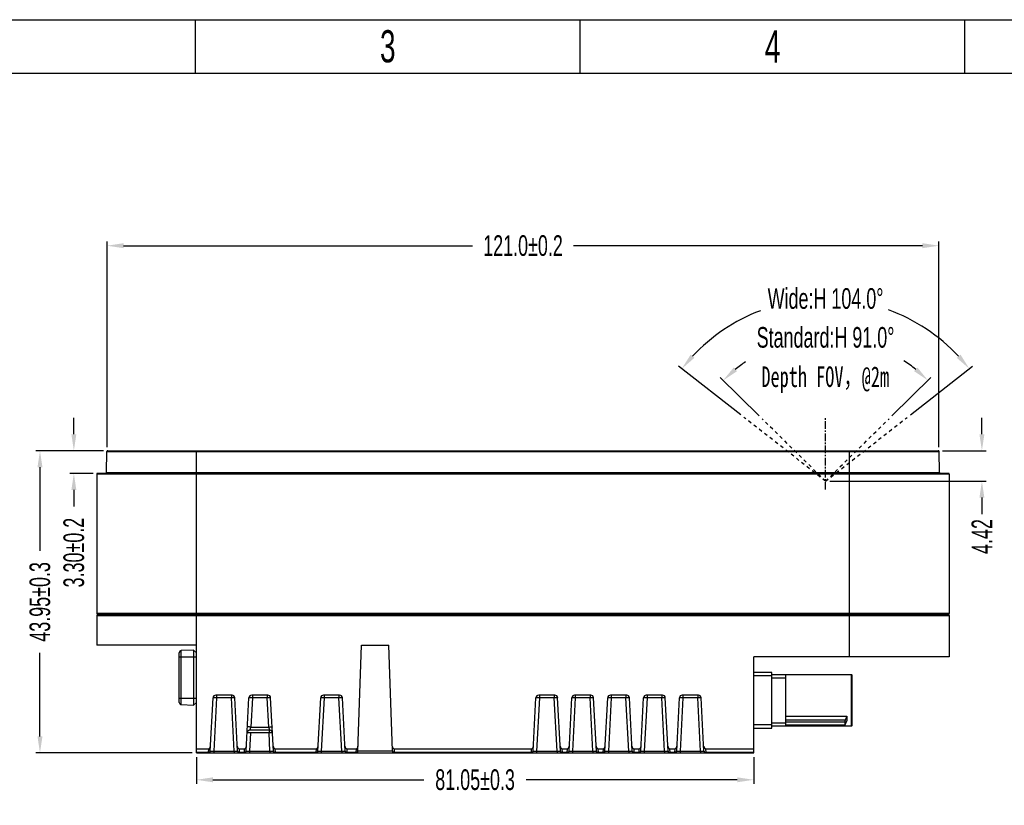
# Model space of a CAD drawing. Header units: millimetres. Extents: x 1249 to 1712, y -37 to 290.
# Tile 4 of 28: x 1343 to 1486, y 176 to 290. Entities that reach past the tile are written whole.
import ezdxf

# ---------------------------------------------------------------- set-up
doc = ezdxf.new("R2010")
doc.units = ezdxf.units.MM
doc.header["$LTSCALE"] = 16.335
doc.header["$PDMODE"] = 3
doc.header["$PDSIZE"] = 8
doc.linetypes.add('CENTER', pattern=[0.6, 0.375, -0.075, 0.075, -0.075])
doc.linetypes.add('DOT', pattern=[0.2, 0.1, -0.1])
doc.layers.get('0').update_dxf_attribs({"linetype": 'CONTINUOUS'})
doc.layers.get('Defpoints').update_dxf_attribs({"linetype": 'CONTINUOUS'})
doc.layers.add('02___PRT_ALL_AXES', color=7, linetype='CONTINUOUS')
doc.layers.add('dim', color=84, linetype='CONTINUOUS', lineweight=9)
doc.styles.get("Standard").update_dxf_attribs({"font": 'txt', "width": 0.65})
doc.dimstyles.get("Standard").update_dxf_attribs({"dimtxt": 2, "dimasz": 1, "dimexe": 0.5, "dimexo": 0.2, "dimtad": 1, "dimtxsty": 'Standard', "dimblk": '_FILLED', "dimblk1": '_FILLED', "dimblk2": '_FILLED', "dimcen": 0.09, "dimazin": 2, "dimtol": 1, "dimtp": 0.01, "dimtm": 0.01, "dimtfac": 1, "dimtofl": 0, "dimtmove": 0, "dimatfit": 3, "dimldrblk": '_FILLED', "dimfxl": 1, "dimtolj": 1, "dimarcsym": 0})

# ---------------------------------------------------------------- blocks, each defined once
blk = doc.blocks.new('_FILLED')
at = {"color": 0, "linetype": 'ByBlock'}
blk.add_solid([(0, 0), (-1, 0.15), (-1, -0.15)], dxfattribs=at)
blk = doc.blocks.new('*D8')
at = {"layer": 'Defpoints', "color": 0}
for p in [(1476.65, 257.59), (1355.65, 227.67), (1476.65, 227.67)]:
    blk.add_point(p, dxfattribs=at)
at = {"layer": 'dim', "color": 0, "lineweight": -2}
for p, q in [((1355.65, 228.27), (1355.65, 258.19)), ((1476.65, 228.27), (1476.65, 258.19)), ((1358.05, 257.59), (1408.82, 257.59)), ((1474.25, 257.59), (1423.48, 257.59))]:
    blk.add_line(p, q, dxfattribs=at)
at = {"layer": 'dim', "color": 0, "lineweight": -2, "xscale": 2.4, "yscale": 2.4, "zscale": 2.4, "rotation": 180}
blk.add_blockref('_FILLED', (1355.65, 257.59), dxfattribs=at)
at = {"layer": 'dim', "color": 0, "lineweight": -2, "xscale": 2.4, "yscale": 2.4, "zscale": 2.4}
blk.add_blockref('_FILLED', (1476.65, 257.59), dxfattribs=at)
at = {"layer": 'dim', "color": 0, "insert": (1416.15, 257.59), "char_height": 3, "attachment_point": 5}
blk.add_mtext('\\A1;121.0%%P0.2', dxfattribs=at)
blk = doc.blocks.new('*D13')
at = {"layer": 'Defpoints', "color": 0}
for p in [(1476.55, 227.77), (1460.15, 223.35), (1482.89, 223.35)]:
    blk.add_point(p, dxfattribs=at)
at = {"layer": 'dim', "color": 0, "lineweight": -2}
for p, q in [((1482.89, 230.17), (1482.89, 232.57)), ((1477.15, 227.77), (1483.49, 227.77)), ((1460.75, 223.35), (1483.49, 223.35)), ((1482.89, 220.95), (1482.89, 218.55))]:
    blk.add_line(p, q, dxfattribs=at)
at = {"layer": 'dim', "color": 0, "lineweight": -2, "xscale": 2.4, "yscale": 2.4, "zscale": 2.4}
for p, rotation in [((1482.89, 227.77), 270), ((1482.89, 223.35), 90)]:
    blk.add_blockref('_FILLED', p, dxfattribs=dict(at, rotation=rotation))
at = {"layer": 'dim', "color": 0, "insert": (1482.89, 215.3), "char_height": 3, "attachment_point": 5, "rotation": 90}
blk.add_mtext('\\A1;4.42', dxfattribs=at)
blk = doc.blocks.new('*D27')
at = {"layer": 'Defpoints', "color": 0}
for p in [(1355.75, 227.77), (1350.83, 224.47), (1354.25, 224.47)]:
    blk.add_point(p, dxfattribs=at)
at = {"layer": 'dim', "color": 0, "lineweight": -2}
for p, q in [((1350.83, 230.17), (1350.83, 232.57)), ((1355.15, 227.77), (1350.23, 227.77)), ((1353.65, 224.47), (1350.23, 224.47)), ((1350.83, 222.07), (1350.83, 219.67))]:
    blk.add_line(p, q, dxfattribs=at)
at = {"layer": 'dim', "color": 0, "lineweight": -2, "xscale": 2.4, "yscale": 2.4, "zscale": 2.4}
for p, rotation in [((1350.83, 227.77), 270), ((1350.83, 224.47), 90)]:
    blk.add_blockref('_FILLED', p, dxfattribs=dict(at, rotation=rotation))
at = {"layer": 'dim', "color": 0, "insert": (1350.83, 212.96), "char_height": 3, "attachment_point": 5, "rotation": 90}
blk.add_mtext('\\A1;3.30%%p0.2', dxfattribs=at)
blk = doc.blocks.new('*D28')
at = {"layer": 'Defpoints', "color": 0}
for p in [(1355.75, 227.77), (1345.9, 183.82), (1368.65, 183.82)]:
    blk.add_point(p, dxfattribs=at)
at = {"layer": 'dim', "color": 0, "lineweight": -2}
for p, q in [((1355.15, 227.77), (1345.3, 227.77)), ((1345.9, 225.37), (1345.9, 213.23)), ((1345.9, 186.22), (1345.9, 198.36)), ((1368.05, 183.82), (1345.3, 183.82))]:
    blk.add_line(p, q, dxfattribs=at)
at = {"layer": 'dim', "color": 0, "lineweight": -2, "xscale": 2.4, "yscale": 2.4, "zscale": 2.4}
for p, rotation in [((1345.9, 227.77), 90), ((1345.9, 183.82), 270)]:
    blk.add_blockref('_FILLED', p, dxfattribs=dict(at, rotation=rotation))
at = {"layer": 'dim', "color": 0, "insert": (1345.9, 205.79), "char_height": 3, "attachment_point": 5, "rotation": 90}
blk.add_mtext('\\A1;43.95%%p0.3', dxfattribs=at)
blk = doc.blocks.new('*D29')
at = {"layer": 'Defpoints', "color": 0}
for p in [(1368.65, 183.82), (1449.7, 183.82), (1449.7, 179.92)]:
    blk.add_point(p, dxfattribs=at)
at = {"layer": 'dim', "color": 0, "lineweight": -2}
for p, q in [((1368.65, 183.22), (1368.65, 179.32)), ((1449.7, 183.22), (1449.7, 179.32)), ((1371.05, 179.92), (1401.75, 179.92)), ((1447.3, 179.92), (1416.6, 179.92))]:
    blk.add_line(p, q, dxfattribs=at)
at = {"layer": 'dim', "color": 0, "lineweight": -2, "xscale": 2.4, "yscale": 2.4, "zscale": 2.4, "rotation": 180}
blk.add_blockref('_FILLED', (1368.65, 179.92), dxfattribs=at)
at = {"layer": 'dim', "color": 0, "lineweight": -2, "xscale": 2.4, "yscale": 2.4, "zscale": 2.4}
blk.add_blockref('_FILLED', (1449.7, 179.92), dxfattribs=at)
at = {"layer": 'dim', "color": 0, "insert": (1409.18, 179.92), "char_height": 3, "attachment_point": 5}
blk.add_mtext('\\A1;81.05%%p0.3', dxfattribs=at)
blk = doc.blocks.new('*D32')
at = {"layer": 'Defpoints', "color": 0}
for p in [(1465.62, 243.51), (1450.92, 232.42), (1469.38, 232.42), (1460.15, 223.35), (1460.15, 223.35)]:
    blk.add_point(p, dxfattribs=at)
at = {"layer": 'dim', "color": 0, "lineweight": -2}
for p, q in [((1450.49, 232.84), (1444.82, 238.41)), ((1469.81, 232.84), (1475.48, 238.41))]:
    blk.add_line(p, q, dxfattribs=at)
for start, end in [(123.8056, 128.9147), (51.0853, 56.9818)]:
    blk.add_arc((1460.15, 223.35), 20.89, start, end, dxfattribs=at)
at = {"layer": 'dim', "color": 0, "lineweight": -2, "xscale": 2.4, "yscale": 2.4, "zscale": 2.4}
for p, rotation in [((1445.25, 237.99), 222.2073516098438), ((1475.05, 237.99), 317.7926483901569)]:
    blk.add_blockref('_FILLED', p, dxfattribs=dict(at, rotation=rotation))
at = {"layer": 'dim', "color": 0, "insert": (1460.15, 244.24), "char_height": 3, "attachment_point": 5}
blk.add_mtext('Standard:H \\A1;91.0%%d', dxfattribs=at)
blk = doc.blocks.new('*D85')
at = {"layer": 'Defpoints', "color": 0}
for p in [(1468.06, 248.69), (1448.29, 232.62), (1472.01, 232.62), (1460.15, 223.35), (1460.15, 223.35)]:
    blk.add_point(p, dxfattribs=at)
at = {"layer": 'dim', "color": 0, "lineweight": -2}
for p, q in [((1447.82, 232.99), (1438.76, 240.06)), ((1472.49, 232.99), (1481.54, 240.06))]:
    blk.add_line(p, q, dxfattribs=at)
for start, end in [(110.9359, 136.8171), (43.1829, 69.8426)]:
    blk.add_arc((1460.15, 223.35), 26.54, start, end, dxfattribs=at)
at = {"layer": 'dim', "color": 0, "lineweight": -2, "xscale": 2.4, "yscale": 2.4, "zscale": 2.4}
for p, rotation in [((1439.24, 239.69), 229.4085722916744), ((1481.07, 239.69), 310.5914277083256)]:
    blk.add_blockref('_FILLED', p, dxfattribs=dict(at, rotation=rotation))
at = {"layer": 'dim', "color": 0, "insert": (1460.15, 249.89), "char_height": 3, "attachment_point": 5}
blk.add_mtext('Wide:H \\A1;104.0%%d', dxfattribs=at)

msp = doc.modelspace()

# ---------------------------------------------------------------- linework, layer by layer
for p, q in [((1368.499, 282.656), (1368.499, 290.456)), ((1424.464, 282.656), (1424.464, 290.456)), ((1480.429, 282.656), (1480.429, 290.456)), ((1256.569, 282.656), (1704.289, 282.656))]:
    msp.add_line(p, q)
at = {"color": 6, "linetype": 'DOT', "ltscale": 0.3}
for q in [(1448.289, 232.617), (1450.919, 232.422), (1472.013, 232.617), (1469.383, 232.422)]:
    msp.add_line((1460.151, 223.35), q, dxfattribs=at)
at = {"color": 7, "linetype": 'Continuous'}
for p, q in [((1355.748, 227.77), (1476.553, 227.77)), ((1355.568, 224.616), (1355.648, 227.672)), ((1476.733, 224.616), (1476.653, 227.672)), ((1354.151, 224.37), (1354.151, 204.12)), ((1478.051, 224.47), (1354.251, 224.47)), ((1478.151, 224.37), (1478.151, 204.12)), ((1354.151, 203.82), (1354.151, 199.52)), ((1478.001, 203.97), (1354.301, 203.97)), ((1478.151, 203.82), (1478.151, 197.82)), ((1368.651, 199.52), (1354.151, 199.52)), ((1368.651, 183.82), (1368.651, 199.52)), ((1392.145, 184.109), (1392.683, 199.52)), ((1392.683, 199.52), (1396.619, 199.52)), ((1397.157, 184.109), (1396.619, 199.52)), ((1366.151, 191.157), (1366.151, 198.403)), ((1368.251, 198.766), (1366.44, 198.703)), ((1368.251, 198.766), (1368.251, 190.794)), ((1368.651, 198.38), (1368.251, 198.766)), ((1478.151, 197.82), (1449.701, 197.82)), ((1449.701, 183.82), (1449.701, 197.82)), ((1452.351, 195.52), (1449.701, 195.52)), ((1452.351, 195.02), (1449.701, 195.02)), ((1452.351, 187.42), (1452.351, 195.52)), ((1452.351, 195.22), (1463.931, 195.22)), ((1454.351, 187.72), (1454.351, 195.22)), ((1464.031, 195.12), (1463.931, 195.22)), ((1463.931, 187.72), (1463.931, 195.22)), ((1464.031, 187.82), (1464.031, 195.12)), ((1454.351, 194.72), (1452.351, 194.72)), ((1373.831, 192.22), (1371.471, 192.22)), ((1379.049, 192.22), (1376.689, 192.22)), ((1389.485, 192.22), (1387.124, 192.22)), ((1420.792, 192.22), (1418.431, 192.22)), ((1426.01, 192.22), (1423.649, 192.22)), ((1431.227, 192.22), (1428.867, 192.22)), ((1436.445, 192.22), (1434.085, 192.22)), ((1441.663, 192.22), (1439.303, 192.22)), ((1366.44, 190.857), (1368.251, 190.794)), ((1368.651, 191.18), (1368.251, 190.794)), ((1370.666, 184.104), (1371.071, 191.841)), ((1374.636, 184.104), (1374.23, 191.841)), ((1375.884, 184.104), (1376.289, 191.841)), ((1379.854, 184.104), (1379.448, 191.841)), ((1386.319, 184.104), (1386.725, 191.841)), ((1390.29, 184.104), (1389.884, 191.841)), ((1417.626, 184.104), (1418.032, 191.841)), ((1421.597, 184.104), (1421.191, 191.841)), ((1422.844, 184.104), (1423.25, 191.841)), ((1426.815, 184.104), (1426.409, 191.841)), ((1428.062, 184.104), (1428.468, 191.841)), ((1432.032, 184.104), (1431.627, 191.841)), ((1433.28, 184.104), (1433.685, 191.841)), ((1437.25, 184.104), (1436.845, 191.841)), ((1438.498, 184.104), (1438.903, 191.841)), ((1442.468, 184.104), (1442.063, 191.841)), ((1454.351, 189.195), (1463.231, 189.195)), ((1463.231, 189.195), (1463.012, 188.613)), ((1463.231, 189.195), (1463.231, 188.488)), ((1452.351, 187.92), (1449.701, 187.92)), ((1452.351, 188.22), (1454.351, 188.22)), ((1463.931, 187.72), (1452.351, 187.72)), ((1462.976, 187.847), (1454.351, 187.847)), ((1462.963, 188.34), (1462.963, 187.897)), ((1463.012, 187.906), (1463.231, 188.488)), ((1464.031, 187.82), (1463.931, 187.72)), ((1379.316, 187.12), (1376.421, 187.12)), ((1449.701, 187.42), (1452.351, 187.42)), ((1368.651, 184.42), (1370.393, 184.42)), ((1368.651, 183.82), (1449.701, 183.82)), ((1374.909, 184.42), (1375.611, 184.42)), ((1380.127, 184.42), (1386.047, 184.42)), ((1390.562, 184.42), (1391.863, 184.42)), ((1397.439, 184.42), (1417.354, 184.42)), ((1421.869, 184.42), (1422.572, 184.42)), ((1427.087, 184.42), (1427.789, 184.42)), ((1432.305, 184.42), (1433.007, 184.42)), ((1437.523, 184.42), (1438.225, 184.42)), ((1442.741, 184.42), (1449.701, 184.42))]:
    msp.add_line(p, q, dxfattribs=at)
at = {"color": 9, "linetype": 'Continuous'}
for p, q in [((1368.651, 199.52), (1368.651, 227.77)), ((1463.651, 197.82), (1463.651, 227.77)), ((1355.648, 227.672), (1476.653, 227.672)), ((1478.151, 224.37), (1354.151, 224.37)), ((1355.568, 224.616), (1476.733, 224.616)), ((1478.151, 204.12), (1354.151, 204.12)), ((1354.151, 203.82), (1478.151, 203.82)), ((1366.151, 197.78), (1368.651, 197.78)), ((1366.44, 190.857), (1366.44, 198.703)), ((1371.571, 192.22), (1371.571, 191.841)), ((1373.731, 192.22), (1373.731, 191.841)), ((1376.788, 192.22), (1376.788, 191.841)), ((1378.949, 192.22), (1378.949, 191.841)), ((1387.224, 192.22), (1387.224, 191.841)), ((1389.385, 192.22), (1389.385, 191.841)), ((1418.531, 192.22), (1418.531, 191.841)), ((1420.692, 192.22), (1420.692, 191.841)), ((1423.749, 192.22), (1423.749, 191.841)), ((1425.91, 192.22), (1425.91, 191.841)), ((1428.967, 192.22), (1428.967, 191.841)), ((1431.128, 192.22), (1431.128, 191.841)), ((1434.185, 192.22), (1434.185, 191.841)), ((1436.345, 192.22), (1436.345, 191.841)), ((1439.403, 192.22), (1439.403, 191.841)), ((1441.563, 192.22), (1441.563, 191.841)), ((1366.151, 191.78), (1368.651, 191.78)), ((1371.571, 191.841), (1371.165, 184.104)), ((1373.731, 191.841), (1371.571, 191.841)), ((1374.137, 184.104), (1373.731, 191.841)), ((1376.788, 191.841), (1376.566, 187.594)), ((1378.949, 191.841), (1376.788, 191.841)), ((1379.172, 187.594), (1378.949, 191.841)), ((1387.224, 191.841), (1386.819, 184.104)), ((1389.385, 191.841), (1387.224, 191.841)), ((1389.79, 184.104), (1389.385, 191.841)), ((1418.531, 191.841), (1418.126, 184.104)), ((1420.692, 191.841), (1418.531, 191.841)), ((1421.097, 184.104), (1420.692, 191.841)), ((1423.749, 191.841), (1423.344, 184.104)), ((1425.91, 191.841), (1423.749, 191.841)), ((1426.315, 184.104), (1425.91, 191.841)), ((1428.967, 191.841), (1428.561, 184.104)), ((1431.128, 191.841), (1428.967, 191.841)), ((1431.533, 184.104), (1431.128, 191.841)), ((1434.185, 191.841), (1433.779, 184.104)), ((1436.345, 191.841), (1434.185, 191.841)), ((1436.751, 184.104), (1436.345, 191.841)), ((1439.403, 191.841), (1438.997, 184.104)), ((1441.563, 191.841), (1439.403, 191.841)), ((1441.969, 184.104), (1441.563, 191.841)), ((1376.566, 187.594), (1379.172, 187.594)), ((1463.012, 188.613), (1454.351, 188.613)), ((1454.351, 188.34), (1462.963, 188.34)), ((1454.351, 187.897), (1462.963, 187.897)), ((1376.521, 186.741), (1376.383, 184.104)), ((1379.216, 186.741), (1376.521, 186.741)), ((1379.216, 187.12), (1379.216, 186.741)), ((1379.354, 184.104), (1379.216, 186.741)), ((1370.366, 183.908), (1368.651, 183.908)), ((1370.393, 184.42), (1370.366, 183.908)), ((1370.366, 183.908), (1370.366, 183.82)), ((1371.165, 184.104), (1371.165, 183.82)), ((1371.165, 184.104), (1374.137, 184.104)), ((1374.137, 184.104), (1374.137, 183.82)), ((1374.936, 183.908), (1374.909, 184.42)), ((1374.936, 183.82), (1374.936, 183.908)), ((1375.584, 183.908), (1374.936, 183.908)), ((1375.611, 184.42), (1375.584, 183.908)), ((1375.584, 183.908), (1375.584, 183.82)), ((1376.383, 184.104), (1376.383, 183.82)), ((1376.383, 184.104), (1379.354, 184.104)), ((1379.354, 184.104), (1379.354, 183.82)), ((1380.153, 183.908), (1380.127, 184.42)), ((1380.153, 183.82), (1380.153, 183.908)), ((1386.02, 183.908), (1380.153, 183.908)), ((1386.047, 184.42), (1386.02, 183.908)), ((1386.02, 183.908), (1386.02, 183.82)), ((1386.819, 184.104), (1386.819, 183.82)), ((1386.819, 184.104), (1389.79, 184.104)), ((1389.79, 184.104), (1389.79, 183.82)), ((1390.589, 183.908), (1390.562, 184.42)), ((1390.589, 183.82), (1390.589, 183.908)), ((1391.845, 183.908), (1390.589, 183.908)), ((1391.863, 184.42), (1391.845, 183.908)), ((1391.845, 183.908), (1391.845, 183.82)), ((1392.145, 184.109), (1397.157, 184.109)), ((1397.457, 183.908), (1397.439, 184.42)), ((1397.457, 183.82), (1397.457, 183.908)), ((1417.327, 183.908), (1397.457, 183.908)), ((1417.354, 184.42), (1417.327, 183.908)), ((1417.327, 183.908), (1417.327, 183.82)), ((1418.126, 184.104), (1421.097, 184.104)), ((1418.126, 184.104), (1418.126, 183.82)), ((1421.097, 184.104), (1421.097, 183.82)), ((1421.896, 183.908), (1421.869, 184.42)), ((1422.545, 183.908), (1421.896, 183.908)), ((1421.896, 183.82), (1421.896, 183.908)), ((1422.572, 184.42), (1422.545, 183.908)), ((1422.545, 183.908), (1422.545, 183.82)), ((1423.344, 184.104), (1426.315, 184.104)), ((1423.344, 184.104), (1423.344, 183.82)), ((1426.315, 184.104), (1426.315, 183.82)), ((1427.114, 183.908), (1427.087, 184.42)), ((1427.763, 183.908), (1427.114, 183.908)), ((1427.114, 183.82), (1427.114, 183.908)), ((1427.789, 184.42), (1427.763, 183.908)), ((1427.763, 183.908), (1427.763, 183.82)), ((1428.561, 184.104), (1431.533, 184.104)), ((1428.561, 184.104), (1428.561, 183.82)), ((1431.533, 184.104), (1431.533, 183.82)), ((1432.332, 183.908), (1432.305, 184.42)), ((1432.98, 183.908), (1432.332, 183.908)), ((1432.332, 183.82), (1432.332, 183.908)), ((1433.007, 184.42), (1432.98, 183.908)), ((1432.98, 183.908), (1432.98, 183.82)), ((1433.779, 184.104), (1436.751, 184.104)), ((1433.779, 184.104), (1433.779, 183.82)), ((1436.751, 184.104), (1436.751, 183.82)), ((1437.55, 183.908), (1437.523, 184.42)), ((1438.198, 183.908), (1437.55, 183.908)), ((1437.55, 183.82), (1437.55, 183.908)), ((1438.225, 184.42), (1438.198, 183.908)), ((1438.198, 183.908), (1438.198, 183.82)), ((1438.997, 184.104), (1441.969, 184.104)), ((1438.997, 184.104), (1438.997, 183.82)), ((1441.969, 184.104), (1441.969, 183.82)), ((1442.768, 183.908), (1442.741, 184.42)), ((1449.701, 183.908), (1442.768, 183.908)), ((1442.768, 183.82), (1442.768, 183.908))]:
    msp.add_line(p, q, dxfattribs=at)
msp.add_lwpolyline([(1248.769, 290.456), (1712.089, 290.456), (1712.089, -37.144), (1248.769, -37.144)], close=True)
at = {"color": 7, "linetype": 'Continuous'}
for centre, radius, start, end in [((1355.748, 227.67), 0.1, 90, 178.5), ((1476.553, 227.67), 0.1, 1.5, 90), ((1354.251, 224.37), 0.1, 90, 180), ((1355.418, 224.62), 0.15, 270, 358.5), ((1476.883, 224.62), 0.15, 181.5, 270), ((1478.051, 224.37), 0.1, 0, 90), ((1354.301, 204.12), 0.15, 180, 270), ((1354.301, 203.82), 0.15, 90, 180), ((1478.001, 204.12), 0.15, 270, 0), ((1478.001, 203.82), 0.15, 0, 90), ((1366.451, 198.403), 0.3, 92, 180), ((1371.471, 191.82), 0.4, 90, 177), ((1373.831, 191.82), 0.4, 3, 90), ((1376.689, 191.82), 0.4, 90, 177), ((1379.049, 191.82), 0.4, 3, 90), ((1387.124, 191.82), 0.4, 90, 177), ((1389.485, 191.82), 0.4, 3, 90), ((1418.431, 191.82), 0.4, 90, 177), ((1420.792, 191.82), 0.4, 3, 90), ((1423.649, 191.82), 0.4, 90, 177), ((1426.01, 191.82), 0.4, 3, 90), ((1428.867, 191.82), 0.4, 90, 177), ((1431.227, 191.82), 0.4, 3, 90), ((1434.085, 191.82), 0.4, 90, 177), ((1436.445, 191.82), 0.4, 3, 90), ((1439.303, 191.82), 0.4, 90, 177), ((1441.663, 191.82), 0.4, 3, 90), ((1366.451, 191.157), 0.3, 180, 268), ((1376.421, 186.72), 0.4, 90, 177), ((1379.316, 186.72), 0.4, 3, 90), ((1370.366, 184.12), 0.3, 270, 357), ((1374.936, 184.12), 0.3, 183, 270), ((1375.584, 184.12), 0.3, 270, 357), ((1380.153, 184.12), 0.3, 183, 270), ((1386.02, 184.12), 0.3, 270, 357), ((1390.589, 184.12), 0.3, 183, 270), ((1391.845, 184.12), 0.3, 270, 358), ((1397.457, 184.12), 0.3, 182, 270), ((1417.327, 184.12), 0.3, 270, 357), ((1421.896, 184.12), 0.3, 183, 270), ((1422.545, 184.12), 0.3, 270, 357), ((1427.114, 184.12), 0.3, 183, 270), ((1427.763, 184.12), 0.3, 270, 357), ((1432.332, 184.12), 0.3, 183, 270), ((1432.98, 184.12), 0.3, 270, 357), ((1437.55, 184.12), 0.3, 183, 270), ((1438.198, 184.12), 0.3, 270, 357), ((1442.768, 184.12), 0.3, 183, 270)]:
    msp.add_arc(centre, radius, start, end, dxfattribs=at)
for centre, major_axis, ratio, start_param, end_param in [((1370.404, 184.844), (-0.022, -0.424), 0.7066218, 0.0370156, 1.5707963), ((1374.898, 184.844), (-0.022, 0.424), 0.7066218, 1.5707963, 3.1045771), ((1375.622, 184.844), (-0.022, -0.424), 0.7066218, 0.0370156, 1.5707963), ((1380.115, 184.844), (-0.022, 0.424), 0.7066218, 1.5707963, 3.1045771), ((1386.058, 184.844), (-0.022, -0.424), 0.7066218, 0.0370156, 1.5707963), ((1390.551, 184.844), (-0.022, 0.424), 0.7066218, 1.5707963, 3.1045771), ((1391.87, 184.844), (-0.015, -0.424), 0.7068913, 0.0246802, 1.5707963), ((1397.432, 184.844), (-0.015, 0.424), 0.7068913, 1.5707963, 3.1169125), ((1417.365, 184.844), (-0.022, -0.424), 0.7066218, 0.0370156, 1.5707963), ((1421.858, 184.844), (-0.022, 0.424), 0.7066218, 1.5707963, 3.1045771), ((1422.583, 184.844), (-0.022, -0.424), 0.7066218, 0.0370156, 1.5707963), ((1427.076, 184.844), (-0.022, 0.424), 0.7066218, 1.5707963, 3.1045771), ((1427.801, 184.844), (-0.022, -0.424), 0.7066218, 0.0370156, 1.5707963), ((1432.294, 184.844), (-0.022, 0.424), 0.7066218, 1.5707963, 3.1045771), ((1433.018, 184.844), (-0.022, -0.424), 0.7066218, 0.0370156, 1.5707963), ((1437.512, 184.844), (-0.022, 0.424), 0.7066218, 1.5707963, 3.1045771), ((1438.236, 184.844), (-0.022, -0.424), 0.7066218, 0.0370156, 1.5707963), ((1442.73, 184.844), (-0.022, 0.424), 0.7066218, 1.5707963, 3.1045771)]:
    msp.add_ellipse(centre, major_axis=major_axis, ratio=ratio, start_param=start_param, end_param=end_param, dxfattribs=at)
at = {"color": 9, "linetype": 'Continuous'}
for points, knots in [([(1371.571, 191.841), (1371.507, 191.843), (1371.415, 191.847), (1371.297, 191.849), (1371.223, 191.85), (1371.161, 191.849), (1371.116, 191.848), (1371.087, 191.846), (1371.076, 191.843), (1371.071, 191.842), (1371.071, 191.841)], [0, 0, 0, 0, 0.3813728, 0.553682, 0.7047842, 0.8288997, 0.9213347, 0.9786794, 0.9936399, 1, 1, 1, 1]), ([(1374.23, 191.841), (1374.23, 191.842), (1374.226, 191.843), (1374.215, 191.846), (1374.186, 191.848), (1374.141, 191.849), (1374.079, 191.85), (1374.005, 191.849), (1373.887, 191.847), (1373.795, 191.843), (1373.731, 191.841)], [0, 0, 0, 0, 0.0063303, 0.0212437, 0.0784496, 0.1707387, 0.2947396, 0.4457848, 0.6180821, 1, 1, 1, 1]), ([(1376.788, 191.841), (1376.725, 191.843), (1376.633, 191.847), (1376.515, 191.849), (1376.44, 191.85), (1376.379, 191.849), (1376.334, 191.848), (1376.305, 191.846), (1376.293, 191.843), (1376.289, 191.842), (1376.289, 191.841)], [0, 0, 0, 0, 0.3813728, 0.553682, 0.7047842, 0.8288997, 0.9213347, 0.9786794, 0.9936399, 1, 1, 1, 1]), ([(1379.448, 191.841), (1379.448, 191.842), (1379.444, 191.843), (1379.432, 191.846), (1379.404, 191.848), (1379.359, 191.849), (1379.297, 191.85), (1379.223, 191.849), (1379.105, 191.847), (1379.013, 191.843), (1378.949, 191.841)], [0, 0, 0, 0, 0.0063303, 0.0212437, 0.0784496, 0.1707387, 0.2947396, 0.4457848, 0.6180821, 1, 1, 1, 1]), ([(1387.224, 191.841), (1387.161, 191.843), (1387.068, 191.847), (1386.951, 191.849), (1386.876, 191.85), (1386.814, 191.849), (1386.769, 191.848), (1386.741, 191.846), (1386.729, 191.843), (1386.725, 191.842), (1386.725, 191.841)], [0, 0, 0, 0, 0.3813728, 0.553682, 0.7047842, 0.8288997, 0.9213347, 0.9786794, 0.9936399, 1, 1, 1, 1]), ([(1389.884, 191.841), (1389.884, 191.842), (1389.88, 191.843), (1389.868, 191.846), (1389.839, 191.848), (1389.795, 191.849), (1389.733, 191.85), (1389.658, 191.849), (1389.541, 191.847), (1389.448, 191.843), (1389.385, 191.841)], [0, 0, 0, 0, 0.0063303, 0.0212437, 0.0784496, 0.1707387, 0.2947396, 0.4457848, 0.6180821, 1, 1, 1, 1]), ([(1418.531, 191.841), (1418.468, 191.843), (1418.375, 191.847), (1418.258, 191.849), (1418.183, 191.85), (1418.122, 191.849), (1418.077, 191.848), (1418.048, 191.846), (1418.036, 191.843), (1418.032, 191.842), (1418.032, 191.841)], [0, 0, 0, 0, 0.3813728, 0.553682, 0.7047842, 0.8288997, 0.9213347, 0.9786794, 0.9936399, 1, 1, 1, 1]), ([(1421.191, 191.841), (1421.191, 191.842), (1421.187, 191.843), (1421.175, 191.846), (1421.147, 191.848), (1421.102, 191.849), (1421.04, 191.85), (1420.966, 191.849), (1420.848, 191.847), (1420.756, 191.843), (1420.692, 191.841)], [0, 0, 0, 0, 0.0063303, 0.0212437, 0.0784496, 0.1707387, 0.2947396, 0.4457848, 0.6180821, 1, 1, 1, 1]), ([(1423.749, 191.841), (1423.686, 191.843), (1423.593, 191.847), (1423.476, 191.849), (1423.401, 191.85), (1423.339, 191.849), (1423.294, 191.848), (1423.266, 191.846), (1423.254, 191.843), (1423.25, 191.842), (1423.25, 191.841)], [0, 0, 0, 0, 0.3813728, 0.553682, 0.7047842, 0.8288997, 0.9213347, 0.9786794, 0.9936399, 1, 1, 1, 1]), ([(1426.409, 191.841), (1426.409, 191.842), (1426.405, 191.843), (1426.393, 191.846), (1426.364, 191.848), (1426.32, 191.849), (1426.258, 191.85), (1426.183, 191.849), (1426.066, 191.847), (1425.973, 191.843), (1425.91, 191.841)], [0, 0, 0, 0, 0.0063303, 0.0212437, 0.0784496, 0.1707387, 0.2947396, 0.4457848, 0.6180821, 1, 1, 1, 1]), ([(1428.967, 191.841), (1428.903, 191.843), (1428.811, 191.847), (1428.693, 191.849), (1428.619, 191.85), (1428.557, 191.849), (1428.512, 191.848), (1428.484, 191.846), (1428.472, 191.843), (1428.468, 191.842), (1428.468, 191.841)], [0, 0, 0, 0, 0.3813728, 0.553682, 0.7047842, 0.8288997, 0.9213347, 0.9786794, 0.9936399, 1, 1, 1, 1]), ([(1431.627, 191.841), (1431.627, 191.842), (1431.623, 191.843), (1431.611, 191.846), (1431.582, 191.848), (1431.537, 191.849), (1431.476, 191.85), (1431.401, 191.849), (1431.284, 191.847), (1431.191, 191.843), (1431.128, 191.841)], [0, 0, 0, 0, 0.0063303, 0.0212437, 0.0784496, 0.1707387, 0.2947396, 0.4457848, 0.6180821, 1, 1, 1, 1]), ([(1434.185, 191.841), (1434.121, 191.843), (1434.029, 191.847), (1433.911, 191.849), (1433.837, 191.85), (1433.775, 191.849), (1433.73, 191.848), (1433.701, 191.846), (1433.69, 191.843), (1433.686, 191.842), (1433.685, 191.841)], [0, 0, 0, 0, 0.3813728, 0.553682, 0.7047842, 0.8288997, 0.9213347, 0.9786794, 0.9936399, 1, 1, 1, 1]), ([(1436.845, 191.841), (1436.845, 191.842), (1436.84, 191.843), (1436.829, 191.846), (1436.8, 191.848), (1436.755, 191.849), (1436.694, 191.85), (1436.619, 191.849), (1436.502, 191.847), (1436.409, 191.843), (1436.345, 191.841)], [0, 0, 0, 0, 0.0063303, 0.0212437, 0.0784496, 0.1707387, 0.2947396, 0.4457848, 0.6180821, 1, 1, 1, 1]), ([(1439.403, 191.841), (1439.339, 191.843), (1439.247, 191.847), (1439.129, 191.849), (1439.055, 191.85), (1438.993, 191.849), (1438.948, 191.848), (1438.919, 191.846), (1438.908, 191.843), (1438.903, 191.842), (1438.903, 191.841)], [0, 0, 0, 0, 0.3813728, 0.553682, 0.7047842, 0.8288997, 0.9213347, 0.9786794, 0.9936399, 1, 1, 1, 1]), ([(1442.063, 191.841), (1442.063, 191.842), (1442.058, 191.843), (1442.047, 191.846), (1442.018, 191.848), (1441.973, 191.849), (1441.912, 191.85), (1441.837, 191.849), (1441.719, 191.847), (1441.627, 191.843), (1441.563, 191.841)], [0, 0, 0, 0, 0.0063303, 0.0212437, 0.0784496, 0.1707387, 0.2947396, 0.4457848, 0.6180821, 1, 1, 1, 1]), ([(1376.566, 187.594), (1376.502, 187.597), (1376.41, 187.601), (1376.292, 187.604), (1376.217, 187.605), (1376.157, 187.604), (1376.109, 187.603), (1376.085, 187.599), (1376.067, 187.597), (1376.066, 187.594)], [0, 0, 0, 0, 0.3812736, 0.5535561, 0.7044759, 0.8284214, 0.9209015, 0.9783089, 1, 1, 1, 1]), ([(1376.421, 187.12), (1376.42, 187.12), (1376.426, 187.125), (1376.426, 187.13), (1376.434, 187.142), (1376.44, 187.158), (1376.449, 187.178), (1376.463, 187.211), (1376.483, 187.262), (1376.506, 187.332), (1376.53, 187.412), (1376.552, 187.5), (1376.562, 187.562), (1376.566, 187.594)], [0, 0, 0, 0, 0.0055053, 0.0215656, 0.0475094, 0.0827045, 0.1265467, 0.1784396, 0.3039413, 0.454206, 0.623997, 0.8078618, 1, 1, 1, 1]), ([(1379.172, 187.594), (1379.235, 187.597), (1379.328, 187.601), (1379.445, 187.604), (1379.52, 187.605), (1379.58, 187.604), (1379.629, 187.603), (1379.652, 187.599), (1379.671, 187.597), (1379.671, 187.594)], [0, 0, 0, 0, 0.3812736, 0.5535561, 0.7044759, 0.8284214, 0.9209015, 0.9783089, 1, 1, 1, 1]), ([(1379.172, 187.594), (1379.175, 187.562), (1379.185, 187.5), (1379.207, 187.412), (1379.231, 187.332), (1379.255, 187.262), (1379.274, 187.211), (1379.288, 187.178), (1379.297, 187.158), (1379.304, 187.142), (1379.311, 187.13), (1379.312, 187.125), (1379.317, 187.12), (1379.316, 187.12)], [0, 0, 0, 0, 0.1921382, 0.3760031, 0.545794, 0.6960586, 0.8215604, 0.8734533, 0.9172955, 0.9524906, 0.9784344, 0.9944947, 1, 1, 1, 1]), ([(1376.521, 186.741), (1376.458, 186.743), (1376.365, 186.747), (1376.248, 186.749), (1376.173, 186.75), (1376.111, 186.749), (1376.066, 186.748), (1376.038, 186.746), (1376.026, 186.743), (1376.022, 186.742), (1376.022, 186.741)], [0, 0, 0, 0, 0.3813728, 0.553682, 0.7047842, 0.8288997, 0.9213347, 0.9786794, 0.9936399, 1, 1, 1, 1]), ([(1379.716, 186.741), (1379.716, 186.742), (1379.711, 186.743), (1379.7, 186.746), (1379.671, 186.748), (1379.626, 186.749), (1379.565, 186.75), (1379.49, 186.749), (1379.372, 186.747), (1379.28, 186.743), (1379.216, 186.741)], [0, 0, 0, 0, 0.0063303, 0.0212437, 0.0784496, 0.1707387, 0.2947396, 0.4457848, 0.6180821, 1, 1, 1, 1]), ([(1370.666, 184.104), (1370.664, 184.077), (1370.644, 184.019), (1370.574, 183.954), (1370.477, 183.914), (1370.404, 183.907), (1370.366, 183.908)], [0, 0, 0, 0, 0.2100583, 0.4450346, 0.7117987, 1, 1, 1, 1]), ([(1370.666, 184.104), (1370.666, 184.103), (1370.67, 184.102), (1370.676, 184.101), (1370.689, 184.1), (1370.713, 184.099), (1370.755, 184.098), (1370.816, 184.097), (1370.891, 184.098), (1371.009, 184.1), (1371.101, 184.102), (1371.165, 184.104)], [0, 0, 0, 0, 0.0054863, 0.0199239, 0.0436423, 0.076565, 0.1686963, 0.2929053, 0.4443193, 0.6171809, 1, 1, 1, 1]), ([(1374.137, 184.104), (1374.2, 184.102), (1374.293, 184.1), (1374.411, 184.098), (1374.486, 184.097), (1374.547, 184.098), (1374.589, 184.099), (1374.613, 184.1), (1374.625, 184.101), (1374.631, 184.102), (1374.636, 184.103), (1374.636, 184.104)], [0, 0, 0, 0, 0.3828145, 0.5557303, 0.7071542, 0.8313339, 0.9234297, 0.9563394, 0.9800611, 0.9945101, 1, 1, 1, 1]), ([(1374.636, 184.104), (1374.637, 184.077), (1374.658, 184.019), (1374.728, 183.954), (1374.825, 183.914), (1374.898, 183.907), (1374.936, 183.908)], [0, 0, 0, 0, 0.2100574, 0.445019, 0.7117906, 1, 1, 1, 1]), ([(1375.884, 184.104), (1375.882, 184.077), (1375.862, 184.019), (1375.792, 183.954), (1375.695, 183.914), (1375.622, 183.907), (1375.584, 183.908)], [0, 0, 0, 0, 0.2100583, 0.4450346, 0.7117987, 1, 1, 1, 1]), ([(1375.884, 184.104), (1375.884, 184.103), (1375.888, 184.102), (1375.894, 184.101), (1375.907, 184.1), (1375.931, 184.099), (1375.973, 184.098), (1376.034, 184.097), (1376.109, 184.098), (1376.227, 184.1), (1376.319, 184.102), (1376.383, 184.104)], [0, 0, 0, 0, 0.0054863, 0.0199239, 0.0436423, 0.076565, 0.1686963, 0.2929053, 0.4443193, 0.6171809, 1, 1, 1, 1]), ([(1379.354, 184.104), (1379.418, 184.102), (1379.511, 184.1), (1379.629, 184.098), (1379.703, 184.097), (1379.765, 184.098), (1379.806, 184.099), (1379.831, 184.1), (1379.843, 184.101), (1379.849, 184.102), (1379.854, 184.103), (1379.854, 184.104)], [0, 0, 0, 0, 0.3828145, 0.5557303, 0.7071542, 0.8313339, 0.9234297, 0.9563394, 0.9800611, 0.9945101, 1, 1, 1, 1]), ([(1379.854, 184.104), (1379.855, 184.077), (1379.876, 184.019), (1379.946, 183.954), (1380.043, 183.914), (1380.116, 183.907), (1380.153, 183.908)], [0, 0, 0, 0, 0.2100574, 0.445019, 0.7117906, 1, 1, 1, 1]), ([(1386.319, 184.104), (1386.318, 184.077), (1386.298, 184.019), (1386.227, 183.954), (1386.13, 183.914), (1386.057, 183.907), (1386.02, 183.908)], [0, 0, 0, 0, 0.2100583, 0.4450346, 0.7117987, 1, 1, 1, 1]), ([(1386.319, 184.104), (1386.319, 184.103), (1386.324, 184.102), (1386.33, 184.101), (1386.342, 184.1), (1386.367, 184.099), (1386.408, 184.098), (1386.47, 184.097), (1386.544, 184.098), (1386.662, 184.1), (1386.755, 184.102), (1386.819, 184.104)], [0, 0, 0, 0, 0.0054863, 0.0199239, 0.0436423, 0.076565, 0.1686963, 0.2929053, 0.4443193, 0.6171809, 1, 1, 1, 1]), ([(1389.79, 184.104), (1389.854, 184.102), (1389.947, 184.1), (1390.064, 184.098), (1390.139, 184.097), (1390.2, 184.098), (1390.242, 184.099), (1390.267, 184.1), (1390.279, 184.101), (1390.285, 184.102), (1390.29, 184.103), (1390.29, 184.104)], [0, 0, 0, 0, 0.3828145, 0.5557303, 0.7071542, 0.8313339, 0.9234297, 0.9563394, 0.9800611, 0.9945101, 1, 1, 1, 1]), ([(1390.29, 184.104), (1390.291, 184.077), (1390.311, 184.019), (1390.382, 183.954), (1390.478, 183.914), (1390.552, 183.907), (1390.589, 183.908)], [0, 0, 0, 0, 0.2100574, 0.445019, 0.7117906, 1, 1, 1, 1]), ([(1392.145, 184.109), (1392.144, 184.082), (1392.124, 184.023), (1392.054, 183.957), (1391.956, 183.915), (1391.883, 183.907), (1391.845, 183.908)], [0, 0, 0, 0, 0.2098746, 0.444929, 0.7118871, 1, 1, 1, 1]), ([(1397.157, 184.109), (1397.158, 184.082), (1397.178, 184.023), (1397.248, 183.957), (1397.345, 183.915), (1397.419, 183.907), (1397.457, 183.908)], [0, 0, 0, 0, 0.2098736, 0.4449124, 0.7118784, 1, 1, 1, 1]), ([(1417.626, 184.104), (1417.625, 184.077), (1417.605, 184.019), (1417.534, 183.954), (1417.438, 183.914), (1417.364, 183.907), (1417.327, 183.908)], [0, 0, 0, 0, 0.2100583, 0.4450346, 0.7117987, 1, 1, 1, 1]), ([(1417.626, 184.104), (1417.626, 184.103), (1417.631, 184.102), (1417.637, 184.101), (1417.649, 184.1), (1417.674, 184.099), (1417.716, 184.098), (1417.777, 184.097), (1417.852, 184.098), (1417.969, 184.1), (1418.062, 184.102), (1418.126, 184.104)], [0, 0, 0, 0, 0.0054863, 0.0199239, 0.0436423, 0.076565, 0.1686963, 0.2929053, 0.4443193, 0.6171809, 1, 1, 1, 1]), ([(1421.097, 184.104), (1421.161, 184.102), (1421.254, 184.1), (1421.372, 184.098), (1421.446, 184.097), (1421.508, 184.098), (1421.549, 184.099), (1421.574, 184.1), (1421.586, 184.101), (1421.592, 184.102), (1421.597, 184.103), (1421.597, 184.104)], [0, 0, 0, 0, 0.3828145, 0.5557303, 0.7071542, 0.8313339, 0.9234297, 0.9563394, 0.9800611, 0.9945101, 1, 1, 1, 1]), ([(1421.597, 184.104), (1421.598, 184.077), (1421.618, 184.019), (1421.689, 183.954), (1421.786, 183.914), (1421.859, 183.907), (1421.896, 183.908)], [0, 0, 0, 0, 0.2100574, 0.445019, 0.7117906, 1, 1, 1, 1]), ([(1422.844, 184.104), (1422.843, 184.077), (1422.823, 184.019), (1422.752, 183.954), (1422.655, 183.914), (1422.582, 183.907), (1422.545, 183.908)], [0, 0, 0, 0, 0.2100583, 0.4450346, 0.7117987, 1, 1, 1, 1]), ([(1422.844, 184.104), (1422.844, 184.103), (1422.849, 184.102), (1422.855, 184.101), (1422.867, 184.1), (1422.892, 184.099), (1422.933, 184.098), (1422.995, 184.097), (1423.069, 184.098), (1423.187, 184.1), (1423.28, 184.102), (1423.344, 184.104)], [0, 0, 0, 0, 0.0054863, 0.0199239, 0.0436423, 0.076565, 0.1686963, 0.2929053, 0.4443193, 0.6171809, 1, 1, 1, 1]), ([(1426.315, 184.104), (1426.379, 184.102), (1426.472, 184.1), (1426.589, 184.098), (1426.664, 184.097), (1426.725, 184.098), (1426.767, 184.099), (1426.792, 184.1), (1426.804, 184.101), (1426.81, 184.102), (1426.815, 184.103), (1426.815, 184.104)], [0, 0, 0, 0, 0.3828145, 0.5557303, 0.7071542, 0.8313339, 0.9234297, 0.9563394, 0.9800611, 0.9945101, 1, 1, 1, 1]), ([(1426.815, 184.104), (1426.816, 184.077), (1426.836, 184.019), (1426.907, 183.954), (1427.003, 183.914), (1427.077, 183.907), (1427.114, 183.908)], [0, 0, 0, 0, 0.2100574, 0.445019, 0.7117906, 1, 1, 1, 1]), ([(1428.062, 184.104), (1428.061, 184.077), (1428.04, 184.019), (1427.97, 183.954), (1427.873, 183.914), (1427.8, 183.907), (1427.763, 183.908)], [0, 0, 0, 0, 0.2100583, 0.4450346, 0.7117987, 1, 1, 1, 1]), ([(1428.062, 184.104), (1428.062, 184.103), (1428.067, 184.102), (1428.073, 184.101), (1428.085, 184.1), (1428.11, 184.099), (1428.151, 184.098), (1428.212, 184.097), (1428.287, 184.098), (1428.405, 184.1), (1428.498, 184.102), (1428.561, 184.104)], [0, 0, 0, 0, 0.0054863, 0.0199239, 0.0436423, 0.076565, 0.1686963, 0.2929053, 0.4443193, 0.6171809, 1, 1, 1, 1]), ([(1431.533, 184.104), (1431.597, 184.102), (1431.689, 184.1), (1431.807, 184.098), (1431.882, 184.097), (1431.943, 184.098), (1431.985, 184.099), (1432.009, 184.1), (1432.022, 184.101), (1432.028, 184.102), (1432.032, 184.103), (1432.032, 184.104)], [0, 0, 0, 0, 0.3828145, 0.5557303, 0.7071542, 0.8313339, 0.9234297, 0.9563394, 0.9800611, 0.9945101, 1, 1, 1, 1]), ([(1432.032, 184.104), (1432.034, 184.077), (1432.054, 184.019), (1432.124, 183.954), (1432.221, 183.914), (1432.294, 183.907), (1432.332, 183.908)], [0, 0, 0, 0, 0.2100574, 0.445019, 0.7117906, 1, 1, 1, 1]), ([(1433.28, 184.104), (1433.279, 184.077), (1433.258, 184.019), (1433.188, 183.954), (1433.091, 183.914), (1433.018, 183.907), (1432.98, 183.908)], [0, 0, 0, 0, 0.2100583, 0.4450346, 0.7117987, 1, 1, 1, 1]), ([(1433.28, 184.104), (1433.28, 184.103), (1433.285, 184.102), (1433.291, 184.101), (1433.303, 184.1), (1433.327, 184.099), (1433.369, 184.098), (1433.43, 184.097), (1433.505, 184.098), (1433.623, 184.1), (1433.716, 184.102), (1433.779, 184.104)], [0, 0, 0, 0, 0.0054863, 0.0199239, 0.0436423, 0.076565, 0.1686963, 0.2929053, 0.4443193, 0.6171809, 1, 1, 1, 1]), ([(1436.751, 184.104), (1436.815, 184.102), (1436.907, 184.1), (1437.025, 184.098), (1437.1, 184.097), (1437.161, 184.098), (1437.203, 184.099), (1437.227, 184.1), (1437.24, 184.101), (1437.246, 184.102), (1437.25, 184.103), (1437.25, 184.104)], [0, 0, 0, 0, 0.3828145, 0.5557303, 0.7071542, 0.8313339, 0.9234297, 0.9563394, 0.9800611, 0.9945101, 1, 1, 1, 1]), ([(1437.25, 184.104), (1437.252, 184.077), (1437.272, 184.019), (1437.342, 183.954), (1437.439, 183.914), (1437.512, 183.907), (1437.55, 183.908)], [0, 0, 0, 0, 0.2100574, 0.445019, 0.7117906, 1, 1, 1, 1]), ([(1438.498, 184.104), (1438.496, 184.077), (1438.476, 184.019), (1438.406, 183.954), (1438.309, 183.914), (1438.236, 183.907), (1438.198, 183.908)], [0, 0, 0, 0, 0.2100583, 0.4450346, 0.7117987, 1, 1, 1, 1]), ([(1438.498, 184.104), (1438.498, 184.103), (1438.502, 184.102), (1438.508, 184.101), (1438.521, 184.1), (1438.545, 184.099), (1438.587, 184.098), (1438.648, 184.097), (1438.723, 184.098), (1438.841, 184.1), (1438.933, 184.102), (1438.997, 184.104)], [0, 0, 0, 0, 0.0054863, 0.0199239, 0.0436423, 0.076565, 0.1686963, 0.2929053, 0.4443193, 0.6171809, 1, 1, 1, 1]), ([(1441.969, 184.104), (1442.033, 184.102), (1442.125, 184.1), (1442.243, 184.098), (1442.318, 184.097), (1442.379, 184.098), (1442.421, 184.099), (1442.445, 184.1), (1442.458, 184.101), (1442.464, 184.102), (1442.468, 184.103), (1442.468, 184.104)], [0, 0, 0, 0, 0.3828145, 0.5557303, 0.7071542, 0.8313339, 0.9234297, 0.9563394, 0.9800611, 0.9945101, 1, 1, 1, 1]), ([(1442.468, 184.104), (1442.47, 184.077), (1442.49, 184.019), (1442.56, 183.954), (1442.657, 183.914), (1442.73, 183.907), (1442.768, 183.908)], [0, 0, 0, 0, 0.2100574, 0.445019, 0.7117906, 1, 1, 1, 1])]:
    msp.add_open_spline(points, degree=3, knots=knots, dxfattribs=at)
at = {"color": 7, "linetype": 'Continuous'}
for points, knots in [([(1463.012, 188.613), (1462.996, 188.57), (1462.975, 188.479), (1462.963, 188.387), (1462.963, 188.34)], [0, 0, 0, 0, 0.4945954, 1, 1, 1, 1]), ([(1462.963, 187.897), (1462.963, 187.89), (1462.963, 187.877), (1462.965, 187.861), (1462.97, 187.847), (1462.976, 187.847)], [0, 0, 0, 0, 0.4006025, 0.7005306, 1, 1, 1, 1]), ([(1462.976, 187.847), (1462.978, 187.847), (1462.985, 187.852), (1462.998, 187.872), (1463.006, 187.891), (1463.012, 187.906)], [0, 0, 0, 0, 0.1200751, 0.3248707, 1, 1, 1, 1])]:
    msp.add_open_spline(points, degree=3, knots=knots, dxfattribs=at)
at = {"layer": '02___PRT_ALL_AXES', "color": 1, "linetype": 'CENTER', "ltscale": 0.180373}
msp.add_line((1460.151, 222.114), (1460.151, 232.617), dxfattribs=at)

# ---------------------------------------------------------------- texts
for s, insert, char_height, width, attachment_point in [('3', (1396.482, 286.556), 4.68, 55.965, 5), ('4', (1452.447, 286.556), 4.68, 55.965, 5), ('\\P\\A1;\\fSimSun|b0|i0|c134|p2;Depth FOV，@2m', (1450.818, 245.037), 3, 46.807, 1)]:
    msp.add_mtext(s, dxfattribs=dict(insert=insert, char_height=char_height, width=width, attachment_point=attachment_point))

# ---------------------------------------------------------------- dimensions: what is measured, and where the dimension line sits
at = {"layer": 'dim'}
dim = msp.add_linear_dim(base=(1476.653, 257.592), p1=(1355.648, 227.672), p2=(1476.653, 227.672), text='121.0%%P0.2', dimstyle='Standard', override={"dimtxt": 3, "dimasz": 2.4, "dimexe": 0.5997, "dimexo": 0.5997, "dimgap": 0.5997, "dimtad": 0, "dimzin": 0, "dimtxsty": 'Standard', "dimcen": 2.673, "dimadec": 1, "dimazin": 0, "dimtol": 1, "dimlim": 0, "dimtp": 0.2, "dimtm": 0.2, "dimtfac": 1, "dimtdec": 1, "dimtolj": 1, "dimtzin": 0}, dxfattribs=at)
dim.commit()
dim.dimension.update_dxf_attribs({"geometry": '*D8', "text_midpoint": (1416.151, 257.592), "dimtype": 160})
dim = msp.add_angular_dim_2l(base=(1468.058, 248.685), line1=((1460.151, 223.35), (1472.013, 232.617)), line2=((1460.151, 223.35), (1448.289, 232.617)), text='Wide:H <>', dimstyle='Standard', override={"dimtxt": 3, "dimasz": 2.4, "dimexe": 0.5997, "dimexo": 0.5997, "dimgap": 0.5997, "dimtad": 0, "dimzin": 0, "dimdsep": 46, "dimtxsty": 'Standard', "dimcen": 2.673, "dimadec": 1, "dimazin": 0, "dimtol": 0, "dimtzin": 0}, dxfattribs=at)
dim.commit()
dim.dimension.update_dxf_attribs({"geometry": '*D85', "text_midpoint": (1460.151, 249.891), "dimtype": 162})
dim = msp.add_angular_dim_2l(base=(1465.617, 243.515), line1=((1460.151, 223.35), (1469.383, 232.422)), line2=((1460.151, 223.35), (1450.919, 232.422)), text='Standard:H <>', dimstyle='Standard', override={"dimtxt": 3, "dimasz": 2.4, "dimexe": 0.5997, "dimexo": 0.5997, "dimgap": 0.5997, "dimtad": 0, "dimzin": 0, "dimdsep": 46, "dimtxsty": 'Standard', "dimcen": 2.673, "dimadec": 1, "dimazin": 0, "dimtol": 0, "dimtzin": 0}, dxfattribs=at)
dim.commit()
dim.dimension.update_dxf_attribs({"geometry": '*D32', "text_midpoint": (1460.151, 244.243)})
for base, p1, p2, override, picture, middle in [((1350.832, 224.47), (1355.748, 227.77), (1354.251, 224.47), {"dimtxt": 3, "dimasz": 2.4, "dimexe": 0.5997, "dimexo": 0.5997, "dimgap": 0.5997, "dimtad": 0, "dimzin": 0, "dimdsep": 46, "dimblk": '_FILLED', "dimcen": 2.673, "dimadec": 1, "dimazin": 0, "dimtol": 1, "dimlim": 0, "dimtp": 0.2, "dimtm": 0.2, "dimtfac": 1, "dimtdec": 1, "dimtolj": 1, "dimtzin": 0}, '*D27', (1350.832, 212.964)), ((1482.889, 223.35), (1476.553, 227.77), (1460.151, 223.35), {"dimtxt": 3, "dimasz": 2.4, "dimexe": 0.5997, "dimexo": 0.5997, "dimgap": 0.5997, "dimtad": 0, "dimzin": 0, "dimdsep": 46, "dimblk": '_FILLED', "dimcen": 2.673, "dimadec": 1, "dimazin": 0, "dimtol": 0, "dimtzin": 0}, '*D13', (1482.889, 215.297)), ((1345.901, 183.82), (1355.748, 227.77), (1368.651, 183.82), {"dimtxt": 3, "dimasz": 2.4, "dimexe": 0.5997, "dimexo": 0.5997, "dimgap": 0.5997, "dimtad": 0, "dimzin": 0, "dimdsep": 46, "dimblk": '_FILLED', "dimcen": 2.673, "dimadec": 1, "dimazin": 0, "dimtol": 1, "dimlim": 0, "dimtp": 0.3, "dimtm": 0.3, "dimtfac": 1, "dimtdec": 1, "dimtolj": 1, "dimtzin": 0}, '*D28', (1345.901, 205.795))]:
    dim = msp.add_linear_dim(base=base, p1=p1, p2=p2, angle=90, dimstyle='Standard', override=override, dxfattribs=at)
    dim.commit()
    dim.dimension.update_dxf_attribs({"geometry": picture, "text_midpoint": middle})
dim = msp.add_linear_dim(base=(1449.701, 179.924), p1=(1368.651, 183.82), p2=(1449.701, 183.82), dimstyle='Standard', override={"dimtxt": 3, "dimasz": 2.4, "dimexe": 0.5997, "dimexo": 0.5997, "dimgap": 0.5997, "dimtad": 0, "dimzin": 0, "dimdsep": 46, "dimblk": '_FILLED', "dimcen": 2.673, "dimadec": 1, "dimazin": 0, "dimtol": 1, "dimlim": 0, "dimtp": 0.3, "dimtm": 0.3, "dimtfac": 1, "dimtdec": 1, "dimtolj": 1, "dimtzin": 0}, dxfattribs=at)
dim.commit()
dim.dimension.update_dxf_attribs({"geometry": '*D29', "text_midpoint": (1409.176, 179.924)})

doc.saveas('drawing.dxf')
